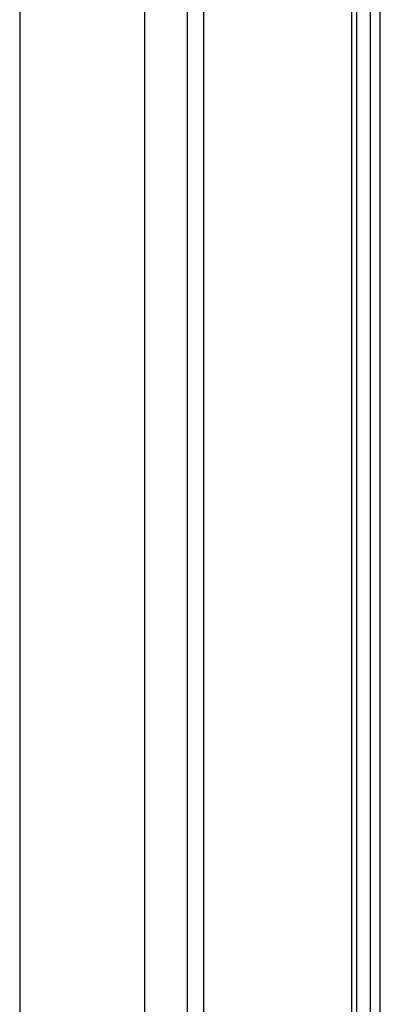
# Model space of a CAD drawing. Header units: millimetres. Extents: x 3811.49 to 3812.61, y 4795.07 to 4797.37.
# Tile 42 of 58: x 3812.2177 to 3812.2496, y 4796.3362 to 4796.4231. Entities that reach past the tile are written whole.
import ezdxf

# ---------------------------------------------------------------- set-up
doc = ezdxf.new("R2010")
doc.units = ezdxf.units.MM
doc.layers.add('SANINDUSA', color=3, linetype='Continuous')

msp = doc.modelspace()

# ---------------------------------------------------------------- linework, layer by layer
at = {"layer": 'SANINDUSA'}
for p, q in [((3812.217686, 4797.214547), (3812.217686, 4795.308547)), ((3812.22872, 4797.214547), (3812.22872, 4795.308547)), ((3812.232501, 4797.214547), (3812.232501, 4795.308547)), ((3812.233931, 4797.214547), (3812.233931, 4795.308547)), ((3812.247018, 4797.213256), (3812.247018, 4795.309826)), ((3812.247514, 4795.309917), (3812.247514, 4797.213177)), ((3812.248687, 4797.212547), (3812.248687, 4795.309917)), ((3812.249577, 4795.309917), (3812.249577, 4797.212547))]:
    msp.add_line(p, q, dxfattribs=at)

doc.saveas('drawing.dxf')
